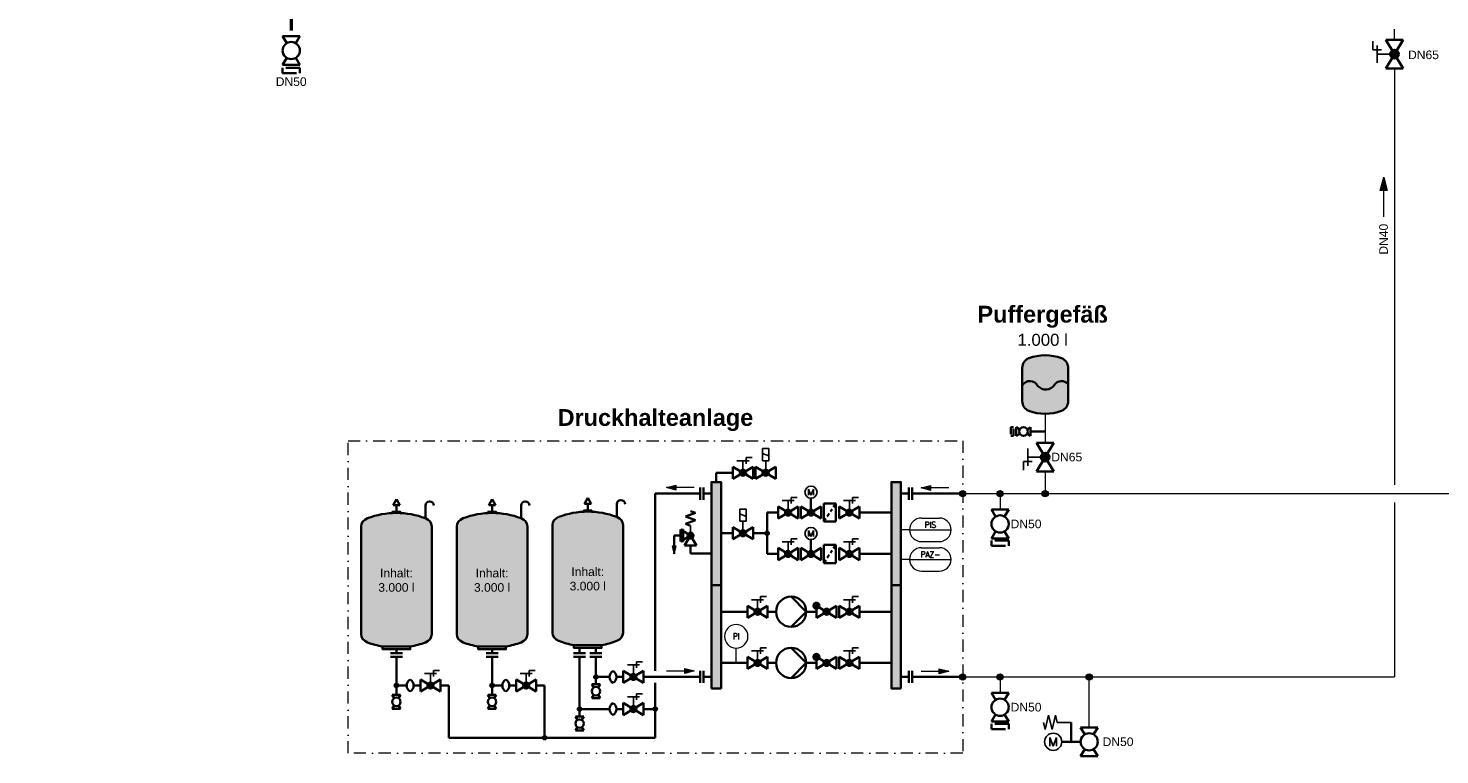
# Model space of a CAD drawing. Header units: millimetres. Extents: x -226 to 2201, y 0 to 1085.
# Tile 21 of 28: x 846 to 1140, y 478 to 629. Entities that reach past the tile are written whole.
import ezdxf
from ezdxf import colors
from ezdxf.entities.mleader import LeaderData, LeaderLine
from ezdxf.enums import TextEntityAlignment as Align
from ezdxf.math import Vec2, Vec3

# ---------------------------------------------------------------- set-up
doc = ezdxf.new("R2010")
doc.units = ezdxf.units.MM
doc.header["$PDMODE"] = 1
doc.linetypes.add('GESTRICHELT2', pattern=[0.375, 0.25, -0.125])
doc.linetypes.add('Strichpunkt', pattern=[25.4, 12.7, -6.35, 0, -6.35])
doc.layers.get('0').update_dxf_attribs({"lineweight": 18})
doc.layers.add('007SA_SCH', color=7, linetype='Continuous')
for name, color, linetype, lineweight in [('TGAx_G_KOM_GA-Symbole', 7, 'Continuous', 18), ('TGAx_H_KOM_Armaturen', 7, 'Continuous', 35), ('TGAx_H_LTG_Druckhaltung', 137, 'Continuous', 50), ('TGAx_H_LTG_NT_RL', 164, 'GESTRICHELT2', 50), ('TGAx_H_TXT_Beschriftung', 7, 'Continuous', 18), ('TGAx_H_TXT_Dimensionierung', 7, 'Continuous', 18), ('TGAx_S_KOM_Armaturen', 7, 'Continuous', 35), ('TGAx_S_KOM_Bauteile-Schraff', 9, 'Continuous', 18), ('TGAx_S_TXT_Dimensionierung', 7, 'Continuous', 18)]:
    doc.layers.add(name, color=color, linetype=linetype, lineweight=lineweight)
doc.styles.add('Arial', font='arial.ttf')
doc.styles.add('MSR-Arial', font='romans.shx')

# ---------------------------------------------------------------- blocks, each defined once
blk = doc.blocks.new('7.01.03-Absperrventil')
at = {"linetype": 'Continuous'}
for p, q in [((0, 1.8), (0, -1.8)), ((0, 1.8), (6, -1.8)), ((6, 1.8), (0, -1.8)), ((6, 1.8), (6, -1.8))]:
    blk.add_line(p, q, dxfattribs=at)
for radius in [0.9, 0.8, 0.7, 0.6, 0.5, 0.4, 0.3, 0.2, 0.1]:
    blk.add_circle((3, 0), radius, dxfattribs=at)
blk.add_point((3, 0), dxfattribs=at)
blk = doc.blocks.new('7.05.20-Stellantr. handbetätigt und gesichert')
at = {"lineweight": 25}
for p, q in [((-1.8, 3.6), (1.8, 3.6)), ((0, 3.6), (0, 0)), ((0.9, 4.5), (2.7, 4.5)), ((0.9, 2.7), (0.9, 4.5))]:
    blk.add_line(p, q, dxfattribs=at)
blk = doc.blocks.new('7.01.04-Absperrhahn allg.')
at = {"linetype": 'Continuous'}
for p, q in [((0, 1.8), (0, -1.8)), ((0, 1.8), (1.46, 0.93)), ((6, 1.8), (4.54, 0.93)), ((6, 1.8), (6, -1.8)), ((1.46, -0.93), (0, -1.8)), ((4.54, -0.93), (6, -1.8))]:
    blk.add_line(p, q, dxfattribs=at)
blk.add_circle((3, 0), 1.8, dxfattribs=at)
blk = doc.blocks.new('5.07-Kupplung allg.')
at = {"linetype": 'Continuous'}
for p, q in [((0, 1.8), (0, -1.1)), ((1.1, 1.1), (1.1, 0)), ((1.1, 0), (1.1, -1.8))]:
    blk.add_line(p, q, dxfattribs=at)
for p, q in [((0, 1.8), (1.1, 1.8)), ((0, -1.8), (1.1, -1.8))]:
    blk.add_line(p, q)
blk = doc.blocks.new('GA_PFEIL')
at = {"lineweight": 18}
blk.add_hatch(color=256, dxfattribs=at).paths.add_polyline_path([(0.41, 1.51), (0, 0), (-0.41, 1.51)])
blk.add_lwpolyline([(0.41, 1.51), (0, 0), (-0.41, 1.51)], close=True, dxfattribs=at)
blk = doc.blocks.new('7.03-Sicherheitsventil')
for p, q in [((-1.5, 9.75), (0, 10.29)), ((-1.5, 9.75), (1.5, 8.66)), ((-1.5, 7.56), (1.5, 8.66)), ((-1.5, 7.56), (1.5, 6.47)), ((0, 5.93), (1.5, 6.47))]:
    blk.add_line(p, q)
at = {"lineweight": 25}
blk.add_line((0, 5.93), (0, 3), dxfattribs=at)
at = {"linetype": 'Continuous'}
for p, q in [((3, 4.8), (0, 3)), ((2.2, 4.8), (2.2, 1.2)), ((2.3, 4.8), (2.3, 1.2)), ((2.4, 4.8), (2.4, 1.2)), ((3, 4.8), (3, 1.2)), ((-1.8, 0), (0, 3)), ((-1.8, 0), (1.8, 0)), ((0, 3), (1.8, 0)), ((0, 3), (3, 1.2))]:
    blk.add_line(p, q, dxfattribs=at)
at = {"color": 7}
for p, q in [((2.2, 4.8), (2.4, 4.8)), ((2.2, 1.2), (2.4, 1.2))]:
    blk.add_line(p, q, dxfattribs=at)
at = {"linetype": 'Continuous'}
for radius in [0.9, 0.8, 0.7, 0.6, 0.5, 0.4, 0.3, 0.2, 0.1]:
    blk.add_circle((0, 3), radius, dxfattribs=at)
blk.add_point((0, 3), dxfattribs=at)
blk = doc.blocks.new('8.01-Kompensator allg')
for centre, start, end in [((2.09, 0), 120.7343, 239.2657), ((-0.05, 0), 300.7343, 59.2657)]:
    blk.add_arc(centre, 2.09, start, end)
blk = doc.blocks.new('5.02-Flanschpaar')
at = {"linetype": 'Continuous'}
for p, q in [((0, 1.8), (0, -1.8)), ((1, 1.8), (1, -1.8))]:
    blk.add_line(p, q, dxfattribs=at)
blk = doc.blocks.new('13.20-Flüssigkeitspumpe allg.')
at = {"linetype": 'Continuous'}
for p, q in [((-4.5, -4.4), (0, 0.1)), ((0, 0.1), (4.5, -4.4))]:
    blk.add_line(p, q, dxfattribs=at)
blk.add_circle((0, -4.4), 4.5, dxfattribs=at)
blk = doc.blocks.new('7.04.02-Rückschlagventil')
at = {"linetype": 'Continuous'}
for p, q in [((0, 1.8), (6, -1.8)), ((6, 1.8), (0, -1.8)), ((0, 1.8), (0, -1.8)), ((6, 1.8), (6, -1.8))]:
    blk.add_line(p, q, dxfattribs=at)
for centre, radius in [((0, 1.8), 0.9), ((0, 1.8), 0.8), ((0, 1.8), 0.7), ((0, 1.8), 0.6), ((0, 1.8), 0.5), ((0, 1.8), 0.4), ((0, 1.8), 0.3), ((0, 1.8), 0.2), ((0, 1.8), 0.1), ((3, 0), 0.9), ((3, 0), 0.8), ((3, 0), 0.7), ((3, 0), 0.6), ((3, 0), 0.5), ((3, 0), 0.4), ((3, 0), 0.3), ((3, 0), 0.2), ((3, 0), 0.1)]:
    blk.add_circle(centre, radius, dxfattribs=at)
blk.add_point((3, 0), dxfattribs=at)
blk = doc.blocks.new('GA_FÜHLER')
blk.add_circle((-3.25, 0), 3.5)
at = {"style": 'MSR-Arial', "width": 0.9}
blk.add_attdef('MESSART', text='', height=1.8, dxfattribs=at).set_placement((-3.25, 0), align=Align.MIDDLE_CENTER)
blk = doc.blocks.new('7.05.09-Stellantr. Elektromagnet')
at = {"lineweight": 25}
for p, q in [((-0.9, 5.76), (0.9, 5.04)), ((0, 3.6), (0, 0))]:
    blk.add_line(p, q, dxfattribs=at)
blk.add_lwpolyline([(-0.9, 3.6), (0.9, 3.6), (0.9, 7.2), (-0.9, 7.2)], close=True, dxfattribs=at)
blk = doc.blocks.new('7.05.02-Stellantr. Elektromotor')
at = {"lineweight": 25}
for p, q in [((-0.72, 0.9), (-0.72, -0.9)), ((-0.72, 0.9), (0, -0.9)), ((0, -0.9), (0.72, 0.9)), ((0.72, -0.9), (0.72, 0.9))]:
    blk.add_line(p, q, dxfattribs=at)
blk.add_circle((0, 0), 1.8, dxfattribs=at)
blk = doc.blocks.new('9.12-Schmutzfänger')
at = {"linetype": 'Continuous'}
for p, q in [((0, 2.7), (0, -2.7)), ((0, 2.7), (3.6, 2.7)), ((2.03, 0.35), (2.48, 1.02)), ((2.88, 1.63), (3.6, 2.7)), ((3.6, 2.7), (3.6, -2.7)), ((0, -2.7), (0.63, -1.75)), ((0, -2.7), (3.6, -2.7)), ((1.03, -1.15), (1.63, -0.26))]:
    blk.add_line(p, q, dxfattribs=at)
blk = doc.blocks.new('02.MSR_Fühler m. Fernwirkung_langrund')
for p, q in [((-6.17, 0), (6.17, 0)), ((-2.67, 3.5), (2.67, 3.5)), ((-2.67, -3.5), (2.67, -3.5))]:
    blk.add_line(p, q)
for centre, start, end in [((-2.67, 0), 90, 270), ((2.67, 0), 270, 90)]:
    blk.add_arc(centre, 3.5, start, end)
at = {"style": 'MSR-Arial', "width": 0.9}
for tag, p in [('MESSART', (0.02, 1.5)), ('WERT', (0.02, -1.55))]:
    blk.add_attdef(tag, text='', height=1.8, dxfattribs=at).set_placement(p, align=Align.MIDDLE_CENTER)
blk = doc.blocks.new('4.16-Leitungs-Verbindungspunkt')
at = {"linetype": 'Continuous', "lineweight": 18}
blk.add_hatch(color=256, dxfattribs=at).paths.add_polyline_path([(0.65, 0, 1), (-0.65, 0, 1)])
blk.add_circle((0, 0), 0.65, dxfattribs=at)
blk = doc.blocks.new('4.11-Pfeil-Fliessrichtung')
at = {"linetype": 'Continuous', "lineweight": 18}
blk.add_line((-4.12, 0), (4.12, 0), dxfattribs=at)
at = {"linetype": 'Continuous', "lineweight": 18, "flags": 128}
for points in [[(1.32, 0.75), (4.12, 0), (1.32, -0.75)], [(1.39, 0.66), (3.85, 0), (1.39, -0.66)], [(1.46, 0.57), (3.58, 0), (1.46, -0.57)], [(1.53, 0.48), (3.31, 0), (1.53, -0.48)], [(1.6, 0.39), (3.04, 0), (1.6, -0.39)], [(1.67, 0.3), (2.77, 0), (1.67, -0.3)], [(1.74, 0.21), (2.5, 0), (1.74, -0.21)], [(1.81, 0.11), (2.23, 0), (1.81, -0.11)], [(1.88, 0.02), (1.96, 0), (1.88, -0.02)]]:
    blk.add_lwpolyline(points, close=True, dxfattribs=at)
blk = doc.blocks.new('01.01-Membran-Ausdehnungsgefäß')
at = {"linetype": 'Continuous'}
for p, q in [((-4.78, 2.6), (-4.78, 9.61)), ((4.78, 9.61), (4.78, 2.6))]:
    blk.add_line(p, q, dxfattribs=at)
for centre, radius, start, end in [((0, 2.65), 9.56, 68.9626, 111.0374), ((-2.68, 9.61), 2.1, 111.0374, 180), ((2.68, 9.61), 2.1, 0, 68.9626), ((-3.19, 4.97), 1.86, 26.1913, 148.592), ((0.12, 7.22), 2.17, 221.0912, 326.3269), ((3.4, 5.09), 1.75, 37.9074, 148.6618), ((-2.68, 2.6), 2.1, 180, 248.9626), ((0, 9.56), 9.56, 248.9626, 291.0374), ((2.68, 2.6), 2.1, 291.0374, 0)]:
    blk.add_arc(centre, radius, start, end, dxfattribs=at)
blk = doc.blocks.new('7.05.12-Stellantr. m. Feder')
at = {"lineweight": 25}
for p, q in [((-1.5, 5.41), (0, 5.76)), ((-1.5, 5.41), (1.5, 4.7)), ((-1.5, 3.99), (1.5, 4.7)), ((-1.5, 3.99), (1.5, 3.28)), ((0, 2.93), (1.5, 3.28)), ((0, 2.93), (0, 0))]:
    blk.add_line(p, q, dxfattribs=at)

msp = doc.modelspace()

# ---------------------------------------------------------------- linework, layer by layer
at = {"layer": 'TGAx_H_LTG_Druckhaltung', "lineweight": 18, "ltscale": 10}
for p, q in [((1130.57, 626.91), (1130.57, 629.1)), ((1130.57, 620.91), (1130.57, 534.13)), ((1130.57, 530.45), (1130.57, 494.1))]:
    msp.add_line(p, q, dxfattribs=at)

# ---------------------------------------------------------------- block references
at = {"layer": 'TGAx_H_KOM_Armaturen'}
for name, p, rotation in [('7.05.20-Stellantr. handbetätigt und gesichert', (1130.57, 623.91), 90), ('7.01.03-Absperrventil', (1130.57, 626.91), 270)]:
    msp.add_blockref(name, p, dxfattribs=dict(at, rotation=rotation))

# ---------------------------------------------------------------- texts
at = {"layer": 'TGAx_H_TXT_Dimensionierung', "insert": (1133.41, 623.74), "char_height": 1.8, "width": 1.7603, "attachment_point": 4, "style": 'Arial'}
msp.add_mtext('DN65', dxfattribs=at)

# ---------------------------------------------------------------- next in the draw order: leaders
at = {"layer": 'TGAx_H_TXT_Beschriftung'}
ml = msp.add_multileader_mtext('Standard', dxfattribs=at)
ml.set_content('\\A1;Anschluss s.\\PSchema Heizung EZ\\PZchg.-Nr.:\\P130-091E-00-X004H', color=256, style='Arial')
ml.set_leader_properties(color=256, linetype='ByLayer', lineweight=-1)
ml.build(insert=Vec2(0, 0))
ml.multileader.update_dxf_attribs({"has_text_frame": 1, "text_right_attachment_type": 6, "dogleg_length": 1, "arrow_head_size": 1.8})
ctx = ml.context
ctx.base_point, ctx.char_height, ctx.arrow_head_size, ctx.landing_gap_size, ctx.plane_origin = Vec3(1436.67, 782.43), 2.5, 1.8, 1, Vec3(1578.45, 911.75)
ctx.right_attachment, ctx.text_align_type = 6, 1
notes = []
notes.append((ctx, [(0, (0, 0, 0), (0, 0), (1, 0), 1, [])]))
ctx.mtext.insert, ctx.mtext.alignment, ctx.mtext.flow_direction = Vec3(1459.92, 784.21), 2, 5
ctx.mtext.has_bg_fill, ctx.mtext.bg_color, ctx.mtext.bg_scale_factor, ctx.mtext.bg_transparency, ctx.mtext.use_window_bg_color = 1, -1027028792, 1.5, 0, 1
for ctx, leaders in notes:
    for number, flags, end, landing, length, lines in leaders:
        leader = LeaderData()
        leader.index, (leader.has_last_leader_line, leader.has_dogleg_vector, leader.attachment_direction) = number, flags
        leader.last_leader_point, leader.dogleg_vector, leader.dogleg_length = Vec3(end), Vec3(landing), length
        for number, points, colour, breaks in lines:
            line = LeaderLine()
            line.index, line.vertices, line.color, line.breaks = number, Vec3.list(points), colors.encode_raw_color(colour), breaks
            leader.lines.append(line)
        ctx.leaders.append(leader)

# ---------------------------------------------------------------- next in the draw order: hatches: boundary and pattern name
at = {"layer": '007SA_SCH'}
h = msp.add_hatch(color=256, dxfattribs=at)
h.dxf.hatch_style = 1
h.set_gradient(color1=(192, 192, 192), tint=1, name='CYLINDER')
h.paths.add_polyline_path([(990.29, 534.71), (988.29, 534.71), (988.29, 513.2), (990.29, 513.2)])
h.paths.add_polyline_path([(990.29, 513.2), (988.29, 513.2), (988.29, 491.69), (990.29, 491.69)])
h = msp.add_hatch(color=256, dxfattribs=at)
h.dxf.hatch_style = 1
h.set_gradient(color1=(192, 192, 192), tint=1, name='CYLINDER')
h.paths.add_polyline_path([(1027.77, 534.71), (1025.77, 534.71), (1025.77, 513.2), (1027.77, 513.2)])
h.paths.add_polyline_path([(1027.77, 513.2), (1025.77, 513.2), (1025.77, 491.69), (1027.77, 491.69)])
h = msp.add_hatch(color=256, dxfattribs=at)
h.dxf.hatch_style = 1
h.set_gradient(color1=(192, 192, 192), tint=1, name='CYLINDER')
edge = h.paths.add_edge_path()
edge.add_ellipse((922.65, 515.68), major_axis=(14.7, 0), ratio=0.857143, start_angle=65.6843, end_angle=114.3157)
edge.add_ellipse((917.5, 525.44), major_axis=(-2.21, 0), ratio=0.857143, start_angle=-65.6843, end_angle=0)
edge.add_line((915.3, 525.44), (915.3, 503.03))
edge.add_ellipse((917.5, 503.03), major_axis=(2.21, 0), ratio=0.857143, start_angle=180, end_angle=245.6843)
edge.add_ellipse((922.65, 512.79), major_axis=(-14.7, 0), ratio=0.857143, start_angle=65.6843, end_angle=78.7106)
edge.add_line((919.77, 500.44), (925.53, 500.44))
edge.add_ellipse((922.65, 512.79), major_axis=(-14.7, 0), ratio=0.857143, start_angle=101.2894, end_angle=114.3157)
edge.add_ellipse((927.79, 503.03), major_axis=(-2.21, 0), ratio=0.857143, start_angle=114.3157, end_angle=180)
edge.add_line((930, 503.03), (930, 525.44))
edge.add_ellipse((927.79, 525.44), major_axis=(2.21, 0), ratio=0.857143, start_angle=0, end_angle=65.6843)
h = msp.add_hatch(color=256, dxfattribs=at)
h.dxf.hatch_style = 1
h.set_gradient(color1=(192, 192, 192), tint=1, name='CYLINDER')
edge = h.paths.add_edge_path()
edge.add_ellipse((942.58, 515.68), major_axis=(14.7, 0), ratio=0.857143, start_angle=65.6843, end_angle=114.3157)
edge.add_ellipse((937.43, 525.44), major_axis=(-2.21, 0), ratio=0.857143, start_angle=-65.6843, end_angle=0)
edge.add_line((935.23, 525.44), (935.23, 503.03))
edge.add_ellipse((937.43, 503.03), major_axis=(2.21, 0), ratio=0.857143, start_angle=180, end_angle=245.6843)
edge.add_ellipse((942.58, 512.79), major_axis=(-14.7, 0), ratio=0.857143, start_angle=65.6843, end_angle=78.7106)
edge.add_line((939.7, 500.44), (945.46, 500.44))
edge.add_ellipse((942.58, 512.79), major_axis=(-14.7, 0), ratio=0.857143, start_angle=101.2894, end_angle=114.3157)
edge.add_ellipse((947.72, 503.03), major_axis=(-2.21, 0), ratio=0.857143, start_angle=114.3157, end_angle=180)
edge.add_line((949.93, 503.03), (949.93, 525.44))
edge.add_ellipse((947.72, 525.44), major_axis=(2.21, 0), ratio=0.857143, start_angle=0, end_angle=65.6843)
h = msp.add_hatch(color=256, dxfattribs=at)
h.dxf.hatch_style = 1
h.set_gradient(color1=(192, 192, 192), tint=1, name='CYLINDER')
edge = h.paths.add_edge_path()
edge.add_ellipse((962.51, 515.96), major_axis=(14.7, 0), ratio=0.857143, start_angle=65.6843, end_angle=114.3157)
edge.add_ellipse((957.36, 525.72), major_axis=(-2.21, 0), ratio=0.857143, start_angle=-65.6843, end_angle=0)
edge.add_line((955.16, 525.72), (955.16, 503.32))
edge.add_ellipse((957.36, 503.32), major_axis=(2.21, 0), ratio=0.857143, start_angle=180, end_angle=245.6843)
edge.add_ellipse((962.51, 513.08), major_axis=(-14.7, 0), ratio=0.857143, start_angle=65.6843, end_angle=78.7106)
edge.add_line((959.63, 500.72), (965.39, 500.72))
edge.add_ellipse((962.51, 513.08), major_axis=(-14.7, 0), ratio=0.857143, start_angle=101.2894, end_angle=114.3157)
edge.add_ellipse((967.65, 503.32), major_axis=(-2.21, 0), ratio=0.857143, start_angle=114.3157, end_angle=180)
edge.add_line((969.86, 503.32), (969.86, 525.72))
edge.add_ellipse((967.65, 525.72), major_axis=(2.21, 0), ratio=0.857143, start_angle=0, end_angle=65.6843)
at = {"layer": 'TGAx_H_LTG_Druckhaltung', "lineweight": 18, "ltscale": 10}
for points in [[(1049.07, 532.3, 1), (1047.77, 532.3, 1)], [(1057.81, 531.65, 1), (1057.81, 532.95, 1)], [(1049.07, 494.1, 1), (1047.77, 494.1, 1)], [(1067.63, 494.1, -1), (1066.33, 494.1, -1)]]:
    msp.add_hatch(color=256, dxfattribs=at).paths.add_polyline_path(points)
at = {"layer": 'TGAx_S_KOM_Bauteile-Schraff'}
h = msp.add_hatch(color=256, dxfattribs=at)
h.dxf.hatch_style = 1
h.set_gradient(color1=(192, 192, 192), tint=1, name='CYLINDER')
edge = h.paths.add_edge_path()
edge.add_arc((1060.49, 551.53), 2.1, 291.0374, 360)
edge.add_line((1062.59, 551.53), (1062.59, 558.54))
edge.add_arc((1060.49, 558.54), 2.1, 0, 68.9626)
edge.add_arc((1057.81, 551.58), 9.56, 68.9626, 111.0374)
edge.add_arc((1055.13, 558.54), 2.1, 111.0374, 180)
edge.add_line((1053.03, 558.54), (1053.03, 551.53))
edge.add_arc((1055.13, 551.53), 2.1, 180, 248.9626)
edge.add_arc((1057.81, 558.49), 9.56, 248.9626, 291.0374)

# ---------------------------------------------------------------- next in the draw order: linework, layer by layer
at = {"layer": 'TGAx_G_KOM_GA-Symbole'}
for p, q in [((1029.57, 524.76), (1027.77, 524.76)), ((1029.57, 518.59), (1027.77, 518.59)), ((993.43, 497.02), (993.43, 500.11))]:
    msp.add_line(p, q, dxfattribs=at)
at = {"layer": 'TGAx_H_LTG_Druckhaltung', "lineweight": 18, "ltscale": 10}
for p, q in [((1057.81, 548.93), (1057.81, 542.91)), ((1057.81, 536.91), (1057.81, 532.3)), ((1040.63, 532.3), (1145.42, 532.3)), ((1048.42, 532.3), (1048.42, 528.98)), ((1040.63, 494.1), (1130.57, 494.1)), ((1048.42, 494.1), (1048.42, 490.79)), ((1066.98, 483.58), (1066.98, 494.1))]:
    msp.add_line(p, q, dxfattribs=at)
for centre in [(1048.42, 532.3), (1057.81, 532.3), (1048.42, 494.1), (1066.98, 494.1)]:
    msp.add_circle(centre, 0.65, dxfattribs=at)
at = {"layer": 'TGAx_H_LTG_NT_RL', "ltscale": 10}
msp.add_line((900.73, 631.29), (900.73, 627.65), dxfattribs=at)
at = {"layer": 'TGAx_S_KOM_Armaturen'}
for p, q in [((1054.77, 545.23), (1057.81, 545.23)), ((989.29, 534.71), (989.29, 536.65)), ((989.29, 536.65), (992.75, 536.65)), ((976.56, 532.3), (985.94, 532.3)), ((976.56, 495.36), (976.56, 532.3)), ((986.64, 532.3), (988.29, 532.3)), ((1029.42, 532.3), (1027.77, 532.3)), ((1030.12, 532.3), (1040.63, 532.3)), ((922.65, 531.12), (921.95, 529.91)), ((921.95, 529.91), (923.35, 529.91)), ((923.35, 529.91), (922.65, 531.12)), ((922.65, 528.49), (922.65, 529.91)), ((928.7, 527.16), (928.7, 529.82)), ((942.58, 531.12), (941.88, 529.91)), ((941.88, 529.91), (943.28, 529.91)), ((943.28, 529.91), (942.58, 531.12)), ((942.58, 528.49), (942.58, 529.91)), ((948.63, 527.16), (948.63, 529.82)), ((962.51, 531.41), (961.81, 530.2)), ((961.81, 530.2), (963.21, 530.2)), ((963.21, 530.2), (962.51, 531.41)), ((962.51, 528.78), (962.51, 530.2)), ((968.56, 527.44), (968.56, 530.1)), ((1009.02, 528.35), (1009.02, 531.35)), ((999.86, 519.73), (999.86, 528.35)), ((999.86, 528.35), (1002.16, 528.35)), ((1019.12, 528.35), (1025.77, 528.35)), ((915.3, 525.44), (915.3, 503.03)), ((930, 525.44), (930, 503.03)), ((935.23, 525.44), (935.23, 503.03)), ((949.93, 525.44), (949.93, 503.03)), ((955.16, 525.72), (955.16, 503.32)), ((969.86, 525.72), (969.86, 503.32)), ((981.82, 523.56), (980.5, 523.56)), ((980.5, 523.56), (980.5, 519.74)), ((990.29, 524.04), (992.75, 524.04)), ((996.95, 524.04), (999.86, 524.04)), ((983.92, 519.84), (983.92, 521.46)), ((1009.02, 519.73), (1009.02, 522.73)), ((983.92, 519.84), (988.29, 519.84)), ((999.86, 519.73), (1002.16, 519.73)), ((1019.12, 519.73), (1025.77, 519.73)), ((988.29, 513.2), (990.29, 513.2)), ((1027.77, 513.2), (1025.77, 513.2)), ((990.29, 507.68), (995.79, 507.68)), ((999.99, 507.68), (1001.74, 507.68)), ((1008.04, 507.68), (1010.16, 507.68)), ((1019.12, 507.68), (1025.77, 507.68)), ((919.77, 500.44), (925.53, 500.44)), ((939.7, 500.44), (945.46, 500.44)), ((959.63, 500.72), (965.39, 500.72)), ((960.81, 499.02), (960.81, 500.16)), ((964.21, 499.02), (964.21, 500.16)), ((922.65, 499.87), (922.65, 499.02)), ((922.65, 498.32), (922.65, 490.39)), ((942.58, 499.87), (942.58, 499.02)), ((942.58, 498.32), (942.58, 490.39)), ((960.81, 498.32), (960.81, 487.41)), ((964.21, 498.32), (964.21, 494.1)), ((990.29, 497.02), (995.79, 497.02)), ((999.99, 497.02), (1001.74, 497.02)), ((1008.04, 497.02), (1010.16, 497.02)), ((1019.12, 497.02), (1025.77, 497.02)), ((964.21, 494.1), (967.06, 494.1)), ((964.21, 494.1), (964.21, 492.6)), ((968.5, 494.1), (969.92, 494.1)), ((974.12, 494.1), (985.94, 494.1)), ((986.64, 494.1), (988.29, 494.1)), ((1029.42, 494.1), (1027.77, 494.1)), ((1030.12, 494.1), (1040.63, 494.1)), ((922.65, 492.31), (924.8, 492.31)), ((926.23, 492.31), (927.65, 492.31)), ((931.85, 492.31), (933.6, 492.31)), ((933.6, 492.31), (933.6, 481.44)), ((942.58, 492.31), (944.73, 492.31)), ((946.16, 492.31), (947.58, 492.31)), ((951.78, 492.31), (953.53, 492.31)), ((953.53, 492.31), (953.53, 481.44)), ((976.56, 481.44), (976.56, 492.84)), ((960.81, 487.41), (960.81, 485.85)), ((960.81, 487.41), (967.06, 487.41)), ((968.5, 487.41), (969.92, 487.41)), ((974.12, 487.41), (976.56, 487.41)), ((1063.23, 480.58), (1063.23, 484.62)), ((933.6, 481.44), (976.56, 481.44)), ((1065.18, 480.58), (1061.28, 480.58))]:
    msp.add_line(p, q, dxfattribs=at)
at = {"layer": 'TGAx_S_KOM_Armaturen', "linetype": 'Strichpunkt', "lineweight": 18, "ltscale": 0.2}
msp.add_lwpolyline([(1040.63, 478.18), (912.59, 478.18), (912.59, 543.31), (1040.63, 543.31)], close=True, dxfattribs=at)
at = {"layer": 'TGAx_S_KOM_Armaturen'}
for points in [[(988.29, 491.69), (990.29, 491.69), (990.29, 534.71), (988.29, 534.71)], [(1027.77, 491.69), (1025.77, 491.69), (1025.77, 534.71), (1027.77, 534.71)]]:
    msp.add_lwpolyline(points, close=True, dxfattribs=at)
for points in [[(923.5, 528.26), (923.5, 528.49), (921.79, 528.49), (921.79, 528.26)], [(943.43, 528.26), (943.43, 528.49), (941.72, 528.49), (941.72, 528.26)], [(963.36, 528.54), (963.36, 528.78), (961.65, 528.78), (961.65, 528.54)], [(919.77, 500.44), (919.77, 499.87), (925.53, 499.87), (925.53, 500.44)], [(939.7, 500.44), (939.7, 499.87), (945.46, 499.87), (945.46, 500.44)], [(959.63, 500.72), (959.63, 500.16), (965.39, 500.16), (965.39, 500.72)]]:
    msp.add_lwpolyline(points, dxfattribs=at)
for centre in [(929.56, 529.82), (949.49, 529.82), (969.42, 530.1)]:
    msp.add_arc(centre, 0.861, 0, 180, dxfattribs=at)
for centre, major_axis, start_param, end_param in [((917.5, 525.44), (-2.21, 0), -1.146407, 0), ((922.65, 515.68), (14.7, 0), 1.146407, 1.995186), ((927.79, 525.44), (2.21, 0), 0, 1.146407), ((937.43, 525.44), (-2.21, 0), -1.146407, 0), ((942.58, 515.68), (14.7, 0), 1.146407, 1.995186), ((947.72, 525.44), (2.21, 0), 0, 1.146407), ((957.36, 525.72), (-2.21, 0), -1.146407, 0), ((962.51, 515.96), (14.7, 0), 1.146407, 1.995186), ((967.65, 525.72), (2.21, 0), 0, 1.146407), ((917.5, 503.03), (2.21, 0), 3.141593, 4.287999), ((927.79, 503.03), (-2.21, 0), 1.995186, 3.141593), ((937.43, 503.03), (2.21, 0), 3.141593, 4.287999), ((947.72, 503.03), (-2.21, 0), 1.995186, 3.141593), ((957.36, 503.32), (2.21, 0), 3.141593, 4.287999), ((967.65, 503.32), (-2.21, 0), 1.995186, 3.141593), ((922.65, 512.79), (-14.7, 0), 1.146407, 1.373759), ((922.65, 512.79), (-14.7, 0), 1.767834, 1.995186), ((942.58, 512.79), (-14.7, 0), 1.146407, 1.373759), ((942.58, 512.79), (-14.7, 0), 1.767834, 1.995186), ((962.51, 513.08), (-14.7, 0), 1.146407, 1.373759), ((962.51, 513.08), (-14.7, 0), 1.767834, 1.995186)]:
    msp.add_ellipse(centre, major_axis=major_axis, ratio=0.857143, start_param=start_param, end_param=end_param, dxfattribs=at)

# ---------------------------------------------------------------- next in the draw order: block references
at = {"layer": 'TGAx_G_KOM_GA-Symbole', "xscale": 0.7, "yscale": 0.7, "zscale": 0.7}
for p, values in [((1033.89, 524.76), {'MESSART': 'PIS'}), ((1033.89, 518.59), {'MESSART': 'PAZ-'})]:
    msp.add_blockref('02.MSR_Fühler m. Fernwirkung_langrund', p, dxfattribs=at).add_auto_attribs(values)
at = {"layer": 'TGAx_G_KOM_GA-Symbole'}
ref = msp.add_blockref('GA_FÜHLER', (991.16, 502.56), dxfattribs=dict(at, xscale=-0.7, yscale=0.7, zscale=0.7))
ref.add_attrib('MESSART', 'PI', dxfattribs={"layer": '0', "height": 1.26, "style": 'MSR-Arial', "width": 0.9}).set_placement((993.43, 502.56), align=Align.MIDDLE_CENTER)
at = {"layer": 'TGAx_H_KOM_Armaturen', "rotation": 270}
for name, p in [('7.01.04-Absperrhahn allg.', (900.73, 627.65)), ('5.07-Kupplung allg.', (900.73, 621.06))]:
    msp.add_blockref(name, p, dxfattribs=at)
at = {"layer": 'TGAx_H_LTG_Druckhaltung', "lineweight": 18, "ltscale": 10, "rotation": 90.00000000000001}
msp.add_blockref('4.11-Pfeil-Fliessrichtung', (1128.33, 594.13), dxfattribs=at)
at = {"layer": 'TGAx_S_KOM_Armaturen'}
for name, p in [('01.01-Membran-Ausdehnungsgefäß', (1057.81, 548.93)), ('4.16-Leitungs-Verbindungspunkt', (1040.63, 532.3)), ('4.16-Leitungs-Verbindungspunkt', (1040.63, 494.1)), ('7.05.02-Stellantr. Elektromotor', (1059.48, 480.58))]:
    msp.add_blockref(name, p, dxfattribs=at)
for name, p, xscale, yscale, zscale, rotation in [('5.07-Kupplung allg.', (1051.22, 545.23), 0.5, 0.5, 0.5, 180), ('4.11-Pfeil-Fliessrichtung', (981.78, 533.55), 0.7, 0.7, 0.7, 180), ('5.02-Flanschpaar', (985.94, 532.3), -0.7, 0.7, 0.7, 180), ('5.02-Flanschpaar', (1030.12, 532.3), 0.7, 0.7, 0.7, 180), ('4.11-Pfeil-Fliessrichtung', (1034.83, 533.49), 0.7, 0.7, 0.7, 180), ('13.20-Flüssigkeitspumpe allg.', (1007.97, 507.68), 0.7, 0.7, 0.7, 270), ('13.20-Flüssigkeitspumpe allg.', (1007.97, 497.02), 0.7, 0.7, 0.7, 270), ('5.02-Flanschpaar', (922.65, 499.02), -0.7, 0.7, 0.7, 90), ('5.02-Flanschpaar', (942.58, 499.02), -0.7, 0.7, 0.7, 90), ('5.02-Flanschpaar', (960.81, 499.02), -0.7, 0.7, 0.7, 90), ('5.02-Flanschpaar', (964.21, 499.02), 0.7, 0.7, 0.7, 270), ('7.01.04-Absperrhahn allg.', (964.21, 492.6), 0.4899999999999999, 0.4899999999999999, 0.4899999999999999, 270), ('7.01.04-Absperrhahn allg.', (922.65, 490.39), 0.4899999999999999, 0.4899999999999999, 0.4899999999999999, 270), ('7.01.04-Absperrhahn allg.', (942.58, 490.39), 0.4899999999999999, 0.4899999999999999, 0.4899999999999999, 270), ('7.01.04-Absperrhahn allg.', (960.81, 485.85), 0.4899999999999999, 0.4899999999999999, 0.4899999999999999, 270)]:
    msp.add_blockref(name, p, dxfattribs=dict(at, xscale=xscale, yscale=yscale, zscale=zscale, rotation=rotation))
for name, p, xscale, yscale, zscale in [('7.01.04-Absperrhahn allg.', (1051.77, 545.23), 0.5, 0.5, 0.5), ('7.05.09-Stellantr. Elektromagnet', (999.58, 536.65), 0.7, 0.7, 0.7), ('7.05.20-Stellantr. handbetätigt und gesichert', (994.85, 536.65), 0.7, 0.7, 0.7), ('7.01.03-Absperrventil', (992.75, 536.65), 0.7, 0.7, 0.7), ('7.01.03-Absperrventil', (997.48, 536.65), 0.7, 0.7, 0.7), ('7.05.02-Stellantr. Elektromotor', (1009.02, 532.61), 0.7, 0.7, 0.7), ('7.01.03-Absperrventil', (1002.16, 528.35), 0.7, 0.7, 0.7), ('7.05.20-Stellantr. handbetätigt und gesichert', (1004.26, 528.35), 0.7, 0.7, 0.7), ('7.01.03-Absperrventil', (1006.92, 528.35), 0.7, 0.7, 0.7), ('9.12-Schmutzfänger', (1011.67, 528.35), 0.7, 0.7, 0.7), ('7.01.03-Absperrventil', (1014.92, 528.35), 0.7, 0.7, 0.7), ('7.05.20-Stellantr. handbetätigt und gesichert', (1017.02, 528.35), 0.7, 0.7, 0.7), ('7.03-Sicherheitsventil', (983.92, 521.46), -0.7, 0.7, 0.7), ('7.05.09-Stellantr. Elektromagnet', (994.85, 524.04), 0.7, 0.7, 0.7), ('7.01.03-Absperrventil', (992.75, 524.04), 0.7, 0.7, 0.7), ('4.16-Leitungs-Verbindungspunkt', (999.86, 524.04), 0.7, 0.7, 0.7), ('7.05.02-Stellantr. Elektromotor', (1009.02, 523.99), 0.7, 0.7, 0.7), ('GA_PFEIL', (980.5, 519.74), -1.05, 1.05, 1.05), ('7.01.03-Absperrventil', (1002.16, 519.73), 0.7, 0.7, 0.7), ('7.05.20-Stellantr. handbetätigt und gesichert', (1004.26, 519.73), 0.7, 0.7, 0.7), ('7.01.03-Absperrventil', (1006.92, 519.73), 0.7, 0.7, 0.7), ('9.12-Schmutzfänger', (1011.67, 519.73), 0.7, 0.7, 0.7), ('7.01.03-Absperrventil', (1014.92, 519.73), 0.7, 0.7, 0.7), ('7.05.20-Stellantr. handbetätigt und gesichert', (1017.02, 519.73), 0.7, 0.7, 0.7), ('7.01.03-Absperrventil', (995.79, 507.68), 0.7, 0.7, 0.7), ('7.05.20-Stellantr. handbetätigt und gesichert', (997.89, 507.68), 0.7, 0.7, 0.7), ('7.04.02-Rückschlagventil', (1010.16, 507.68), 0.7, 0.7, 0.7), ('7.01.03-Absperrventil', (1014.92, 507.68), 0.7, 0.7, 0.7), ('7.05.20-Stellantr. handbetätigt und gesichert', (1017.02, 507.68), 0.7, 0.7, 0.7), ('7.05.20-Stellantr. handbetätigt und gesichert', (997.89, 497.02), 0.7, 0.7, 0.7), ('7.05.20-Stellantr. handbetätigt und gesichert', (1017.02, 497.02), 0.7, 0.7, 0.7), ('7.05.20-Stellantr. handbetätigt und gesichert', (972.02, 494.1), 0.7, 0.7, 0.7), ('7.01.03-Absperrventil', (995.79, 497.02), 0.7, 0.7, 0.7), ('7.04.02-Rückschlagventil', (1010.16, 497.02), 0.7, 0.7, 0.7), ('7.01.03-Absperrventil', (1014.92, 497.02), 0.7, 0.7, 0.7), ('7.05.20-Stellantr. handbetätigt und gesichert', (929.75, 492.31), 0.7, 0.7, 0.7), ('7.05.20-Stellantr. handbetätigt und gesichert', (949.68, 492.31), 0.7, 0.7, 0.7), ('4.16-Leitungs-Verbindungspunkt', (964.21, 494.1), 0.7, 0.7, 0.7), ('8.01-Kompensator allg', (967.06, 494.1), 0.7, 0.7, 0.7), ('7.01.03-Absperrventil', (969.92, 494.1), 0.7, 0.7, 0.7), ('4.11-Pfeil-Fliessrichtung', (981.78, 495.36), 0.7, 0.7, 0.7), ('5.02-Flanschpaar', (985.94, 494.1), 0.7, 0.7, 0.7), ('5.02-Flanschpaar', (1030.12, 494.1), -0.7, 0.7, 0.7), ('4.11-Pfeil-Fliessrichtung', (1034.83, 495.29), 0.7, 0.7, 0.7), ('4.16-Leitungs-Verbindungspunkt', (922.65, 492.31), 0.7, 0.7, 0.7), ('8.01-Kompensator allg', (924.8, 492.31), 0.7, 0.7, 0.7), ('7.01.03-Absperrventil', (927.65, 492.31), 0.7, 0.7, 0.7), ('4.16-Leitungs-Verbindungspunkt', (942.58, 492.31), 0.7, 0.7, 0.7), ('8.01-Kompensator allg', (944.73, 492.31), 0.7, 0.7, 0.7), ('7.01.03-Absperrventil', (947.58, 492.31), 0.7, 0.7, 0.7), ('8.01-Kompensator allg', (967.06, 487.41), 0.7, 0.7, 0.7), ('7.01.03-Absperrventil', (969.92, 487.41), 0.7, 0.7, 0.7), ('7.05.20-Stellantr. handbetätigt und gesichert', (972.02, 487.41), 0.7, 0.7, 0.7), ('4.16-Leitungs-Verbindungspunkt', (960.81, 487.41), 0.7, 0.7, 0.7), ('4.16-Leitungs-Verbindungspunkt', (976.56, 487.41), 0.7, 0.7, 0.7), ('4.16-Leitungs-Verbindungspunkt', (953.53, 481.44), 0.7, 0.7, 0.7)]:
    msp.add_blockref(name, p, dxfattribs=dict(at, xscale=xscale, yscale=yscale, zscale=zscale))
at = {"layer": 'TGAx_S_KOM_Armaturen', "xscale": -1, "rotation": 90}
for name, p in [('7.05.20-Stellantr. handbetätigt und gesichert', (1057.81, 539.91)), ('7.01.04-Absperrhahn allg.', (1066.98, 483.58))]:
    msp.add_blockref(name, p, dxfattribs=at)
at = {"layer": 'TGAx_S_KOM_Armaturen'}
for name, p, rotation in [('7.01.03-Absperrventil', (1057.81, 542.91), 270), ('7.01.04-Absperrhahn allg.', (1048.42, 528.98), 270), ('5.07-Kupplung allg.', (1048.42, 522.53), 270), ('7.01.04-Absperrhahn allg.', (1048.42, 490.79), 270), ('7.05.12-Stellantr. m. Feder', (1063.23, 484.62), 90), ('5.07-Kupplung allg.', (1048.42, 484.34), 270)]:
    msp.add_blockref(name, p, dxfattribs=dict(at, rotation=rotation))

# ---------------------------------------------------------------- next in the draw order: texts
at = {"layer": 'TGAx_H_TXT_Beschriftung', "insert": (1057.28, 567.26), "char_height": 3.5, "attachment_point": 5, "style": 'Arial'}
msp.add_mtext('{\\fArial|b1|i0|c0|p34;Puffergefäß\\P\\fArial|b0|i0|c0|p34;\\H0.71429x;1.000 l}', dxfattribs=at)
at = {"layer": 'TGAx_H_TXT_Beschriftung', "ltscale": 5, "insert": (976.61, 547.63), "char_height": 3.5, "attachment_point": 5, "style": 'Arial'}
msp.add_mtext('{\\fArial|b1|i0|c0|p34;Druckhalteanlage}', dxfattribs=at)
at = {"layer": 'TGAx_H_TXT_Dimensionierung', "insert": (900.73, 618.15), "char_height": 1.8, "attachment_point": 5, "style": 'Arial'}
msp.add_mtext('DN50', dxfattribs=at)
at = {"layer": 'TGAx_H_TXT_Dimensionierung', "insert": (1128.31, 585.33), "char_height": 1.8, "attachment_point": 5, "rotation": 90, "style": 'Arial'}
msp.add_mtext('DN40', dxfattribs=at)
at = {"layer": 'TGAx_S_KOM_Armaturen', "char_height": 1.8, "attachment_point": 5, "style": 'Arial'}
for insert in [(922.65, 514.24), (942.58, 514.24), (962.51, 514.52)]:
    msp.add_mtext('Inhalt:\\P3.000 l', dxfattribs=dict(at, insert=insert))
at = {"layer": 'TGAx_S_TXT_Dimensionierung', "char_height": 1.8, "width": 6.0139, "attachment_point": 6, "style": 'Arial'}
for s, insert in [('DN65', (1065.52, 539.91)), ('DN50', (1057.04, 525.98)), ('DN50', (1057.04, 487.79))]:
    msp.add_mtext(s, dxfattribs=dict(at, insert=insert))
at = {"layer": 'TGAx_S_TXT_Dimensionierung', "insert": (1069.78, 480.58), "char_height": 1.8, "attachment_point": 4, "style": 'Arial'}
msp.add_mtext('DN50', dxfattribs=at)

doc.saveas('drawing.dxf')
